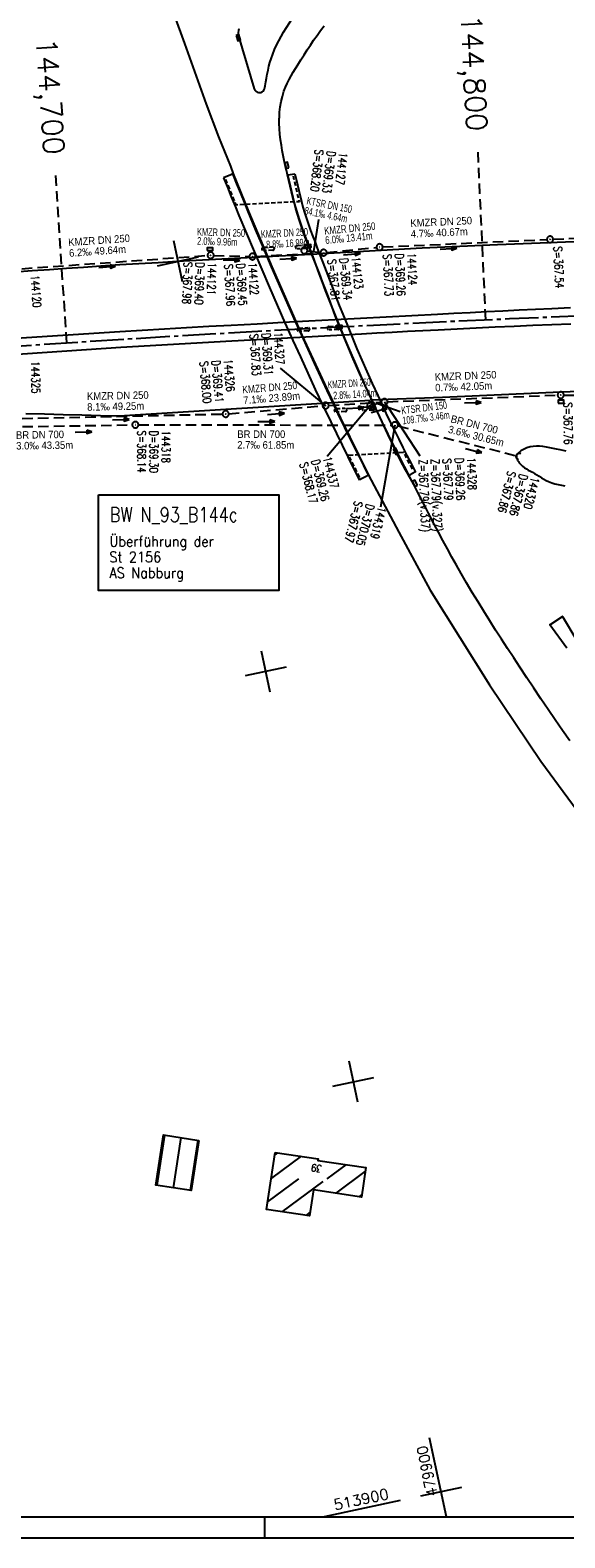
# Model space of a CAD drawing. Extents: x 4513981 to 4515116, y 5480330 to 5480924.
# Tile 3 of 11: x 4514320 to 4514447, y 5480330 to 5480689. Entities that reach past the tile are written whole.
import ezdxf
from ezdxf.enums import TextEntityAlignment as Align

# ---------------------------------------------------------------- set-up
doc = ezdxf.new("R2010")
doc.units = 0
doc.header["$LTSCALE"] = 10
doc.header["$MEASUREMENT"] = 0
for name, pattern in [('ACHSE', [5.5, 4, -0.5, 0.5, -0.5]), ('AUSGEZOGEN', [0]), ('LT00', [0]), ('LT17', [0.15, 0.1, -0.05]), ('STRICHLINIE2', [0.375, 0.25, -0.125])]:
    doc.linetypes.add(name, pattern=pattern)
doc.layers.get('0').update_dxf_attribs({"linetype": 'LT00'})
for name, color, linetype in [('-BESCH', 7, 'STRICHLINIE2'), ('-BKAN010', 140, 'LT00'), ('-BKAN013', 140, 'LT00'), ('-BSCH010', 5, 'LT00'), ('-BSCH013', 5, 'LT00'), ('-Halt-Pfeil', 4, 'LT00'), ('A-TEXT-KILOMETER', 30, 'LT17'), ('AX-020', 250, 'ACHSE'), ('BW-SCHRIFT', 20, 'AUSGEZOGEN'), ('DFK_BEB_SCHR', 254, 'LT00'), ('DFK_BEBAUUNG', 250, 'LT00'), ('DFK_HAUS_NR', 250, 'Continuous'), ('RAHMEN', 250, 'Continuous'), ('RRB_OK', 181, 'Continuous'), ('V1_BRUECK', 30, 'LT17'), ('V1_MSUE', 1, 'LT00'), ('V1_PARK_MS', 1, 'LT00'), ('V_AFBR_BAB', 250, 'LT00'), ('V_BR_KAPPE', 30, 'LT00'), ('V_BR_WID', 30, 'LT17'), ('V_KA_PRUF', 182, 'LT00'), ('V_RASTER', 250, 'LT00'), ('V_SINKK', 182, 'LT00'), ('V_UK_DURCH', 182, 'LT00')]:
    doc.layers.add(name, color=color, linetype=linetype)
doc.styles.add('Haltungsbeschriftung', font='arial.ttf', dxfattribs={"width": 0.75})
doc.styles.add('Kilometrierung', font='romans.shx')
doc.styles.add('ROMANS', font='romans.shx')
doc.styles.add('schachtbeschriftung', font='romans.shx', dxfattribs={"width": 0.75, "height": 0.2})
doc.styles.get("Standard").update_dxf_attribs({"font": 'romans.shx', "width": 0.8})

# ---------------------------------------------------------------- blocks, each defined once
blk = doc.blocks.new('SYMB1107')
at = {"color": 0, "linetype": 'ByBlock'}
for points in [[(-0.2, 0), (-0.196157, 0.039018), (-0.184776, 0.076537), (-0.166294, 0.111114), (-0.141421, 0.141421), (-0.111114, 0.166294), (-0.076537, 0.184776), (-0.039018, 0.196157), (0, 0.2)], [(0, 0.2), (0.039018, 0.196157), (0.076537, 0.184776), (0.111114, 0.166294), (0.141421, 0.141421), (0.166294, 0.111114), (0.184776, 0.076537), (0.196157, 0.039018), (0.2, 0)]]:
    blk.add_lwpolyline(points, dxfattribs=at)
blk = doc.blocks.new('SYMB0003')
at = {"color": 0, "linetype": 'ByBlock'}
for p, q in [((-0.015712, 0), (0.010166, 0.012015)), ((0, -0.021257), (-0.015712, 0)), ((0.010166, 0.012015), (0, -0.021257))]:
    blk.add_line(p, q, dxfattribs=at)
for points in [[(-0.031395, 0.499013), (-0.093691, 0.491144), (-0.154509, 0.475528), (-0.21289, 0.452414), (-0.267913, 0.422164), (-0.318712, 0.385257), (-0.364484, 0.342274), (-0.404509, 0.293893), (-0.438154, 0.240877), (-0.464888, 0.184062), (-0.484292, 0.124345), (-0.496058, 0.062667), (-0.5, 0)], [(-0.5, 0), (-0.496058, -0.062667), (-0.484292, -0.124345), (-0.464888, -0.184062), (-0.438154, -0.240877), (-0.404509, -0.293893), (-0.364485, -0.342274), (-0.318712, -0.385257), (-0.267914, -0.422164), (-0.21289, -0.452414), (-0.154509, -0.475529), (-0.093691, -0.491144), (-0.031395, -0.499014), (0.031395, -0.499014)], [(0.5, 0), (0.496057, 0.062667), (0.484292, 0.124345), (0.464888, 0.184062), (0.438153, 0.240877), (0.404509, 0.293893), (0.364484, 0.342274), (0.318712, 0.385257), (0.267913, 0.422164), (0.21289, 0.452414), (0.154509, 0.475528), (0.093691, 0.491144), (0.031395, 0.499013), (-0.031395, 0.499013)], [(0.031395, -0.499014), (0.093691, -0.491144), (0.154509, -0.475529), (0.21289, -0.452414), (0.267914, -0.422164), (0.318712, -0.385257), (0.364485, -0.342274), (0.404509, -0.293893), (0.438154, -0.240877), (0.464889, -0.184062), (0.484292, -0.124345), (0.496058, -0.062667), (0.5, 0)]]:
    blk.add_lwpolyline(points, dxfattribs=at)
blk = doc.blocks.new('SYMB0011')
at = {"color": 0, "linetype": 'ByBlock'}
for p, q in [((0.5, 0), (-0.5, 0)), ((0, 0.5), (0, -0.5))]:
    blk.add_line(p, q, dxfattribs=at)
blk = doc.blocks.new('SYMB0652')
at = {"color": 0, "linetype": 'ByBlock'}
blk.add_lwpolyline([(-0.15, -0.075), (0.15, -0.075), (0.15, 0.075), (-0.15, 0.075), (-0.15, -0.075)], dxfattribs=at)
blk = doc.blocks.new('SYMB0070')
at = {"color": 0, "linetype": 'ByBlock'}
for p, q in [((-0.5, 0), (0.2, 0)), ((0.5, 0), (0.2, 0.1)), ((0.2, 0.1), (0.2, 0)), ((0.468, 0), (0.21, 0.086)), ((0.21, 0.086), (0.21, -0.086)), ((0.21, -0.086), (0.468, 0)), ((0.22, -0.072), (0.437, 0)), ((0.23, -0.058), (0.405, 0)), ((0.24, -0.045), (0.374, 0)), ((0.342, 0), (0.25, 0.031)), ((0.25, 0.031), (0.25, -0.031)), ((0.25, -0.031), (0.342, 0)), ((0.26, -0.017), (0.31, 0)), ((0.27, -0.003), (0.279, 0))]:
    blk.add_line(p, q, dxfattribs=at)
for points in [[(0.2, 0), (0.2, -0.1), (0.5, 0)], [(0.437, 0), (0.22, 0.072), (0.22, -0.072)], [(0.405, 0), (0.23, 0.058), (0.23, -0.058)], [(0.374, 0), (0.24, 0.045), (0.24, -0.045)], [(0.31, 0), (0.26, 0.017), (0.26, -0.017)], [(0.279, 0), (0.27, 0.003), (0.27, -0.003)]]:
    blk.add_lwpolyline(points, dxfattribs=at)

msp = doc.modelspace()

# ---------------------------------------------------------------- linework, layer by layer
at = {"layer": '-BESCH'}
for p, q in [((4514403.7, 5480637.41), (4514442.83, 5480639.19)), ((4514444.33, 5480639.26), (4514488.21, 5480641.31)), ((4514313.93, 5480631.95), (4514361.94, 5480635.38)), ((4514363.44, 5480635.41), (4514371.9, 5480635.14)), ((4514373.4, 5480635.16), (4514388.87, 5480636.01)), ((4514385.75, 5480636.49), (4514388.87, 5480636.13)), ((4514390.36, 5480636.12), (4514402.21, 5480637.3)), ((4514367.03, 5480597.66), (4514389.35, 5480599.54)), ((4514390.84, 5480599.65), (4514403.36, 5480600.43)), ((4514401.47, 5480599.83), (4514403.38, 5480600.3)), ((4514404.86, 5480600.51), (4514445.37, 5480602.08)), ((4514446.87, 5480602.11), (4514485.24, 5480602.2)), ((4514317.8, 5480596.54), (4514365.53, 5480597.58)), ((4514302.83, 5480594.34), (4514344, 5480595)), ((4514345.5, 5480595.01), (4514405.85, 5480594.93)), ((4514407.33, 5480594.74), (4514435.55, 5480587.63))]:
    msp.add_line(p, q, dxfattribs=at)
at = {"layer": '-BKAN010'}
for p, q in [((4514388.38, 5480643.95), (4514387.19, 5480636.32)), ((4514402.43, 5480600.06), (4514407.88, 5480598.17))]:
    msp.add_line(p, q, dxfattribs=at)
at = {"layer": '-BSCH010'}
for p, q in [((4514390.09, 5480599.6), (4514379.33, 5480608.49)), ((4514400.74, 5480599.65), (4514390.47, 5480587.49)), ((4514404.11, 5480600.48), (4514404.89, 5480599.29)), ((4514405.05, 5480599.04), (4514412.57, 5480587.6)), ((4514406.6, 5480594.93), (4514403.2, 5480575.41))]:
    msp.add_line(p, q, dxfattribs=at)
at = {"layer": 'A-TEXT-KILOMETER', "ltscale": 2.5}
for p, q in [((4514428.26, 5480620.08), (4514426.42, 5480660.03)), ((4514328.41, 5480614.57), (4514325.77, 5480654.47))]:
    msp.add_line(p, q, dxfattribs=at)
at = {"layer": 'AX-020', "ltscale": 0.2, "flags": 128}
msp.add_lwpolyline([(4514005.61, 5480582.98), (4514015.33, 5480584.25), (4514035.19, 5480586.76), (4514055.05, 5480589.2), (4514074.93, 5480591.55), (4514094.81, 5480593.83), (4514114.7, 5480596.03), (4514134.6, 5480598.14), (4514154.51, 5480600.18), (4514174.43, 5480602.14), (4514194.35, 5480604.02), (4514214.29, 5480605.82), (4514234.22, 5480607.53), (4514254.17, 5480609.17), (4514274.12, 5480610.73), (4514294.08, 5480612.21), (4514314.04, 5480613.61), (4514334.01, 5480614.93), (4514353.99, 5480616.17), (4514373.97, 5480617.33), (4514393.95, 5480618.41), (4514413.94, 5480619.41), (4514433.93, 5480620.33), (4514453.93, 5480621.17), (4514473.92, 5480621.94), (4514493.93, 5480622.62), (4514513.93, 5480623.22), (4514533.94, 5480623.74), (4514553.94, 5480624.18), (4514573.95, 5480624.54), (4514593.97, 5480624.82), (4514613.98, 5480625.02), (4514633.99, 5480625.14), (4514654, 5480625.18), (4514674.02, 5480625.14), (4514694.03, 5480625.03), (4514714.04, 5480624.83), (4514734.05, 5480624.55), (4514754.06, 5480624.19), (4514774.07, 5480623.75), (4514794.08, 5480623.23), (4514814.08, 5480622.63), (4514834.08, 5480621.95), (4514854.08, 5480621.19), (4514874.08, 5480620.35), (4514894.07, 5480619.44), (4514912.36, 5480618.52)], dxfattribs=at)
at = {"layer": 'BW-SCHRIFT'}
msp.add_lwpolyline([(4514335.94, 5480578.34), (4514378.93, 5480578.34), (4514378.93, 5480555.48), (4514335.94, 5480555.48)], close=True, dxfattribs=at)
at = {"layer": 'DFK_BEB_SCHR'}
for p, q in [((4514351.71, 5480425.67), (4514349.9, 5480413.73)), ((4514353.86, 5480413.13), (4514355.66, 5480425.06)), ((4514359.61, 5480424.46), (4514357.82, 5480412.54)), ((4514384.24, 5480420.63), (4514377.16, 5480415.4)), ((4514378.64, 5480421.47), (4514377.99, 5480420.99)), ((4514390.46, 5480415.28), (4514394.99, 5480418.62)), ((4514399.46, 5480416.96), (4514392.51, 5480411.82)), ((4514393.25, 5480417.34), (4514394.99, 5480418.62)), ((4514383.64, 5480415.21), (4514376.33, 5480409.81)), ((4514379.75, 5480407.36), (4514389.5, 5480414.57)), ((4514398.1, 5480410.97), (4514398.74, 5480411.45)), ((4514386.42, 5480407.33), (4514385.36, 5480406.54))]:
    msp.add_line(p, q, dxfattribs=at)
at = {"layer": 'DFK_BEBAUUNG'}
for points in [[(4514359.89, 5480424.42), (4514358.09, 5480412.5), (4514349.64, 5480413.77), (4514351.43, 5480425.71), (4514359.89, 5480424.42)], [(4514378.08, 5480421.55), (4514388.31, 5480420.02), (4514388.25, 5480419.64), (4514399.65, 5480417.92), (4514398.66, 5480410.89), (4514387.23, 5480412.62), (4514386.28, 5480406.4), (4514376.04, 5480407.91), (4514378.08, 5480421.55)]]:
    msp.add_lwpolyline(points, dxfattribs=at)
at = {"layer": 'RAHMEN'}
msp.add_line((4514375.61, 5480329.65), (4514375.61, 5480334.65), dxfattribs=at)
for points in [[(4513980.61, 5480329.65), (4515115.61, 5480329.65), (4515115.61, 5480923.65), (4513980.61, 5480923.65), (4513980.61, 5480329.65)], [(4514005.61, 5480334.65), (4514930.61, 5480334.65), (4514930.61, 5480918.65), (4514005.61, 5480918.65), (4514005.61, 5480334.65)]]:
    msp.add_lwpolyline(points, dxfattribs=at)
at = {"layer": 'RRB_OK'}
msp.add_lwpolyline([(4514447.45, 5480588.72), (4514445.95, 5480589.02), (4514445.14, 5480589.19), (4514444.32, 5480589.37), (4514443.51, 5480589.54), (4514442.69, 5480589.68), (4514441.89, 5480589.8), (4514441.09, 5480589.88), (4514440.31, 5480589.9), (4514439.54, 5480589.85), (4514438.8, 5480589.73), (4514438.07, 5480589.52), (4514437.59, 5480589.32), (4514437.11, 5480589.07), (4514436.62, 5480588.77), (4514436.36, 5480588.6), (4514436.12, 5480588.41), (4514435.9, 5480588.2), (4514435.73, 5480587.98), (4514435.61, 5480587.74), (4514435.57, 5480587.45), (4514435.6, 5480587.16), (4514435.7, 5480586.85), (4514435.84, 5480586.54), (4514436.02, 5480586.24), (4514436.23, 5480585.96), (4514436.62, 5480585.51), (4514437.03, 5480585.12), (4514437.47, 5480584.78), (4514437.93, 5480584.48), (4514438.4, 5480584.2), (4514438.88, 5480583.94), (4514439.36, 5480583.69), (4514439.84, 5480583.43), (4514440.4, 5480583.09), (4514440.96, 5480582.75), (4514441.51, 5480582.4), (4514442.08, 5480582.07), (4514442.64, 5480581.75), (4514443.22, 5480581.47), (4514443.97, 5480581.18), (4514444.74, 5480580.94), (4514445.52, 5480580.76), (4514446.32, 5480580.61), (4514447.13, 5480580.49)], dxfattribs=at)
at = {"layer": 'V1_BRUECK'}
for points in [[(4514375.25, 5480637.33), (4514377.44, 5480637.45, -1), (4514377.49, 5480636.62), (4514375.29, 5480636.5, -1)], [(4514383.31, 5480637.76), (4514385.5, 5480637.87, -1), (4514385.55, 5480637.04), (4514383.35, 5480636.93, -1)], [(4514383.68, 5480618.06), (4514385.88, 5480618.18, -1), (4514385.92, 5480617.39), (4514383.72, 5480617.27, -1)], [(4514390.86, 5480618.44), (4514393.06, 5480618.55, -1), (4514393.1, 5480617.76), (4514390.9, 5480617.65, -1)], [(4514392.56, 5480598.87), (4514394.75, 5480598.99, -1), (4514394.8, 5480598.16), (4514392.6, 5480598.04, -1)], [(4514399.18, 5480599.23), (4514401.38, 5480599.34, -1), (4514401.43, 5480598.52), (4514399.23, 5480598.4, -1)]]:
    msp.add_lwpolyline(points, format="xyb", close=True, dxfattribs=at)
at = {"layer": 'V1_PARK_MS'}
msp.add_lwpolyline([(4514447.59, 5480541.72), (4514443.52, 5480547.36), (4514446.52, 5480549.28), (4514449.94, 5480543.58)], dxfattribs=at)
at = {"layer": 'V_AFBR_BAB'}
for points in [[(4514351.24, 5480700.42), (4514356.45, 5480685.9), (4514361.66, 5480671.47), (4514364.59, 5480663.69), (4514367.39, 5480656.64), (4514368.08, 5480654.83), (4514371.73, 5480645.86), (4514377.26, 5480632.7), (4514384.45, 5480616.39), (4514393.64, 5480596.63), (4514400.35, 5480583.02), (4514407.5, 5480569.4), (4514415.02, 5480555.62), (4514429.13, 5480532.98), (4514441.38, 5480514.85), (4514454.22, 5480497.37)], [(4514375.65, 5480675.82), (4514375.82, 5480676.76), (4514375.99, 5480677.69), (4514376.17, 5480678.63), (4514376.37, 5480679.56), (4514376.59, 5480680.48), (4514376.83, 5480681.4), (4514377.11, 5480682.3), (4514377.5, 5480683.4), (4514377.94, 5480684.47), (4514378.42, 5480685.53), (4514378.94, 5480686.57), (4514379.49, 5480687.59), (4514380.07, 5480688.6), (4514380.76, 5480689.74), (4514381.47, 5480690.85), (4514382.19, 5480691.96), (4514382.93, 5480693.06), (4514383.67, 5480694.15)], [(4514369.43, 5480689.44), (4514369.31, 5480688.99), (4514369.25, 5480688.53), (4514369.26, 5480688.07), (4514369.35, 5480687.63), (4514373.09, 5480675.08), (4514373.23, 5480674.8), (4514373.46, 5480674.55), (4514373.74, 5480674.35), (4514374.06, 5480674.23), (4514374.39, 5480674.2), (4514374.69, 5480674.25), (4514374.95, 5480674.37), (4514375.17, 5480674.55), (4514375.37, 5480674.81), (4514375.5, 5480675.12), (4514375.59, 5480675.46), (4514375.65, 5480675.82)], [(4514379.06, 5480668.06), (4514379.07, 5480668.22), (4514379.14, 5480669.52), (4514379.27, 5480670.8), (4514379.49, 5480672.07), (4514379.78, 5480673.32), (4514380.16, 5480674.54), (4514380.52, 5480675.48), (4514380.94, 5480676.4), (4514381.39, 5480677.31), (4514381.88, 5480678.21), (4514382.39, 5480679.09), (4514382.92, 5480679.97), (4514383.46, 5480680.84), (4514384.2, 5480682.02), (4514384.94, 5480683.2), (4514385.7, 5480684.37), (4514386.46, 5480685.53), (4514387.24, 5480686.69), (4514388.04, 5480687.83), (4514388.88, 5480689), (4514389.75, 5480690.16)], [(4514448.27, 5480519.65), (4514446.53, 5480522.14), (4514444.81, 5480524.65), (4514443.1, 5480527.15), (4514441.41, 5480529.67), (4514439.72, 5480532.2), (4514438.03, 5480534.72), (4514436.36, 5480537.26), (4514434.91, 5480539.46), (4514433.47, 5480541.66), (4514432.03, 5480543.87), (4514430.6, 5480546.09), (4514429.19, 5480548.31), (4514427.79, 5480550.55), (4514426.41, 5480552.79), (4514425.04, 5480555.04), (4514423.7, 5480557.31), (4514422.37, 5480559.59), (4514421.27, 5480561.53), (4514420.18, 5480563.48), (4514419.11, 5480565.45), (4514418.05, 5480567.41), (4514417, 5480569.39), (4514415.95, 5480571.36), (4514414.91, 5480573.34), (4514413.95, 5480575.19), (4514412.99, 5480577.04), (4514412.04, 5480578.89), (4514411.09, 5480580.74), (4514410.72, 5480581.46), (4514410.35, 5480582.18), (4514409.95, 5480582.88), (4514409.83, 5480583.08), (4514409.16, 5480584.26), (4514408.51, 5480585.46), (4514407.88, 5480586.66), (4514407.27, 5480587.88), (4514406.67, 5480589.1), (4514406.09, 5480590.33), (4514405.51, 5480591.57), (4514404.93, 5480592.8), (4514403.96, 5480594.87), (4514402.98, 5480596.95), (4514402.01, 5480599.02), (4514401.05, 5480601.1), (4514400.09, 5480603.17), (4514399.14, 5480605.25), (4514398.19, 5480607.34), (4514396.69, 5480610.75), (4514395.22, 5480614.17), (4514393.79, 5480617.61), (4514392.4, 5480621.07), (4514391.62, 5480623.06), (4514390.85, 5480625.05), (4514390.09, 5480627.05), (4514389.33, 5480629.05), (4514388.57, 5480631.05), (4514387.81, 5480633.05), (4514387.05, 5480635.05), (4514386.49, 5480636.49), (4514385.94, 5480637.92), (4514385.39, 5480639.37), (4514384.86, 5480640.81), (4514384.34, 5480642.27), (4514383.85, 5480643.73), (4514383.39, 5480645.2), (4514383, 5480646.52), (4514382.64, 5480647.86), (4514382.3, 5480649.2), (4514381.97, 5480650.54), (4514381.65, 5480651.89), (4514381.34, 5480653.23), (4514381.03, 5480654.58), (4514380.76, 5480655.73), (4514380.49, 5480656.88), (4514380.23, 5480658.03), (4514379.99, 5480659.2), (4514379.76, 5480660.37), (4514379.54, 5480661.66), (4514379.36, 5480662.96), (4514379.21, 5480664.28), (4514379.11, 5480665.59), (4514379.06, 5480666.91), (4514379.06, 5480668.06)], [(4514449.3, 5480638.64), (4514431.08, 5480637.92), (4514413.13, 5480637.13), (4514386.56, 5480635.65), (4514382.01, 5480635.4), (4514377.46, 5480635.15), (4514372.91, 5480634.9), (4514368.36, 5480634.66), (4514363.81, 5480634.41), (4514359.26, 5480634.17), (4514354.71, 5480633.91), (4514350.16, 5480633.65), (4514345.61, 5480633.39), (4514341.06, 5480633.11), (4514336.51, 5480632.82), (4514332.43, 5480632.55), (4514328.34, 5480632.27), (4514324.26, 5480631.98), (4514320.18, 5480631.69), (4514316.1, 5480631.39)], [(4514313.9, 5480615.48), (4514327.47, 5480616.39), (4514341.05, 5480617.25), (4514346.35, 5480617.57), (4514351.66, 5480617.88), (4514356.96, 5480618.19), (4514362.26, 5480618.49), (4514367.57, 5480618.78), (4514373.76, 5480619.12), (4514379.94, 5480619.46), (4514386.13, 5480619.8), (4514392.32, 5480620.13), (4514398.43, 5480620.45), (4514404.55, 5480620.76), (4514410.66, 5480621.08), (4514416.77, 5480621.4), (4514420.66, 5480621.6), (4514424.55, 5480621.8), (4514428.44, 5480622), (4514432.32, 5480622.2), (4514436.21, 5480622.4), (4514440.1, 5480622.58), (4514443.99, 5480622.76), (4514448.46, 5480622.96)], [(4514314.33, 5480611.71), (4514341.29, 5480613.49), (4514367.76, 5480615.06), (4514398.61, 5480616.7), (4514402.27, 5480616.9), (4514405.93, 5480617.1), (4514409.6, 5480617.3), (4514413.26, 5480617.5), (4514416.92, 5480617.69), (4514421.44, 5480617.91), (4514425.96, 5480618.13), (4514430.48, 5480618.34), (4514434.99, 5480618.54), (4514439.51, 5480618.73), (4514444.03, 5480618.92), (4514448.52, 5480619.11)], [(4514467.02, 5480603.51), (4514446.08, 5480602.81), (4514426.8, 5480601.95), (4514417.95, 5480601.5), (4514400.67, 5480600.86)], [(4514318.68, 5480597.7), (4514323.11, 5480597.6), (4514327.55, 5480597.49), (4514331.99, 5480597.37), (4514336.43, 5480597.26), (4514340.86, 5480597.14), (4514400.67, 5480600.86)]]:
    msp.add_lwpolyline(points, dxfattribs=at)
at = {"layer": 'V_BR_KAPPE'}
for p, q in [((4514381.1, 5480654.57), (4514382.79, 5480654.88)), ((4514409.99, 5480582.92), (4514409.91, 5480583.12))]:
    msp.add_line(p, q, dxfattribs=at)
for points in [[(4514367.98, 5480654.83), (4514367.84, 5480654.77), (4514367.36, 5480654.54), (4514365.95, 5480653.96), (4514365.77, 5480653.87)], [(4514365.77, 5480653.87), (4514366.68, 5480651.63), (4514367.6, 5480649.39), (4514368.51, 5480647.15), (4514369.44, 5480644.91), (4514371.22, 5480640.6), (4514373.03, 5480636.3), (4514374.86, 5480632.01), (4514376.69, 5480627.77), (4514378.54, 5480623.54), (4514380.41, 5480619.32), (4514382.3, 5480615.1), (4514384.07, 5480611.21), (4514385.85, 5480607.33), (4514387.64, 5480603.46), (4514389.46, 5480599.6), (4514391.3, 5480595.75), (4514392.65, 5480592.96), (4514394.01, 5480590.18), (4514395.38, 5480587.4), (4514396.75, 5480584.63), (4514398.13, 5480581.85)], [(4514400.31, 5480583.02), (4514399.18, 5480585.28), (4514398.05, 5480587.54), (4514396.93, 5480589.8), (4514395.81, 5480592.06), (4514394.69, 5480594.33), (4514393.59, 5480596.6), (4514392.02, 5480599.87), (4514390.47, 5480603.15), (4514388.93, 5480606.44), (4514387.41, 5480609.74), (4514385.9, 5480613.05), (4514384.41, 5480616.35), (4514382.94, 5480619.61), (4514381.49, 5480622.87), (4514380.05, 5480626.13), (4514378.62, 5480629.4), (4514377.2, 5480632.68), (4514375.33, 5480637.06), (4514373.48, 5480641.44), (4514371.66, 5480645.84), (4514370.75, 5480648.05), (4514369.85, 5480650.26), (4514368.95, 5480652.47), (4514368.04, 5480654.68), (4514367.98, 5480654.83)], [(4514409.91, 5480583.12), (4514408.91, 5480585.05), (4514407.92, 5480586.99), (4514406.93, 5480588.92), (4514405.95, 5480590.86), (4514404.99, 5480592.81), (4514403.59, 5480595.69), (4514402.21, 5480598.58), (4514400.87, 5480601.49), (4514399.55, 5480604.41), (4514398.24, 5480607.34), (4514397.05, 5480610.07), (4514395.87, 5480612.82), (4514394.71, 5480615.57), (4514393.58, 5480618.33), (4514392.46, 5480621.1), (4514391.68, 5480623.09), (4514390.91, 5480625.08), (4514390.14, 5480627.08), (4514389.38, 5480629.07), (4514388.62, 5480631.07), (4514387.86, 5480633.07), (4514387.09, 5480635.07), (4514386.54, 5480636.51), (4514385.99, 5480637.95), (4514385.44, 5480639.39), (4514384.91, 5480640.84), (4514384.4, 5480642.29), (4514383.91, 5480643.75), (4514383.44, 5480645.22), (4514383.06, 5480646.54), (4514382.7, 5480647.87), (4514382.36, 5480649.2), (4514382.03, 5480650.54), (4514381.71, 5480651.88), (4514381.41, 5480653.23), (4514381.1, 5480654.57)], [(4514382.79, 5480654.88), (4514383.08, 5480653.54), (4514383.38, 5480652.21), (4514383.69, 5480650.89), (4514384.01, 5480649.56), (4514384.35, 5480648.24), (4514384.7, 5480646.93), (4514385.08, 5480645.62), (4514385.54, 5480644.19), (4514386.01, 5480642.76), (4514386.52, 5480641.35), (4514387.04, 5480639.94), (4514387.57, 5480638.53), (4514388.11, 5480637.12), (4514388.65, 5480635.72), (4514389.44, 5480633.67), (4514390.22, 5480631.63), (4514391, 5480629.58), (4514391.78, 5480627.53), (4514392.56, 5480625.49), (4514393.35, 5480623.45), (4514394.16, 5480621.41), (4514395.27, 5480618.65), (4514396.4, 5480615.9), (4514397.56, 5480613.16), (4514398.74, 5480610.42), (4514399.93, 5480607.7), (4514401.21, 5480604.83), (4514402.51, 5480601.98), (4514403.84, 5480599.13), (4514405.18, 5480596.3), (4514406.56, 5480593.48), (4514407.52, 5480591.55), (4514408.49, 5480589.62), (4514409.46, 5480587.7), (4514410.45, 5480585.77), (4514411.43, 5480583.85)], [(4514400.31, 5480583.02), (4514399.74, 5480582.69), (4514398.33, 5480581.98), (4514398.13, 5480581.85)], [(4514411.43, 5480583.85), (4514411.48, 5480583.78), (4514411.32, 5480583.69), (4514410.28, 5480583.1), (4514409.99, 5480582.92)]]:
    msp.add_lwpolyline(points, dxfattribs=at)
at = {"layer": 'V_BR_WID', "flags": 128}
for points in [[(4514366.21, 5480653.53), (4514366.94, 5480651.73), (4514367.85, 5480649.49), (4514368.67, 5480647.49), (4514383.85, 5480648.28), (4514383.55, 5480649.45), (4514383.23, 5480650.78), (4514382.92, 5480652.11), (4514382.62, 5480653.44), (4514382.43, 5480654.3)], [(4514398.21, 5480582.48), (4514397.07, 5480584.78), (4514395.69, 5480587.56), (4514395.58, 5480587.79), (4514408.64, 5480588.47), (4514409.12, 5480587.52), (4514410.1, 5480585.6), (4514410.91, 5480584.03)]]:
    msp.add_lwpolyline(points, dxfattribs=at)
at = {"layer": 'V_RASTER'}
for p, q in [((4514355.98, 5480629.09), (4514353.89, 5480638.86)), ((4514350.04, 5480632.93), (4514359.82, 5480635.02)), ((4514376.87, 5480531.29), (4514374.78, 5480541.07)), ((4514380.72, 5480537.23), (4514370.94, 5480535.14)), ((4514397.77, 5480433.5), (4514395.68, 5480443.28)), ((4514391.83, 5480437.35), (4514401.61, 5480439.44)), ((4514418.89, 5480334.65), (4514414.87, 5480353.47)), ((4514422.51, 5480341.64), (4514412.73, 5480339.55)), ((4514407.87, 5480338.52), (4514389.78, 5480334.65))]:
    msp.add_line(p, q, dxfattribs=at)

# ---------------------------------------------------------------- block references
at = {"layer": '-Halt-Pfeil', "yscale": 3.999999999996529, "zscale": 4}
for p, xscale, rotation in [((4514396.38, 5480635.71), 3.999999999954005, 5.663969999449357), ((4514419.37, 5480637.01), 3.999999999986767, 2.606210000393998), ((4514338.01, 5480632.67), 4.000000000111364, 4.084619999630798), ((4514367.64, 5480634.28), 4.000000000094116, 358.1812500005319), ((4514381.19, 5480634.59), 3.999999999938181, 3.135019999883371), ((4514397.16, 5480599.04), 4.000000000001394, 3.600770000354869), ((4514425.15, 5480600.29), 4.000000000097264, 2.217650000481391), ((4514341.29, 5480596.25), 4.000000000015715, 1.248559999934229), ((4514375.96, 5480595.79), 4.00000000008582, 359.9195700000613), ((4514378.27, 5480597.6), 3.999999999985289, 4.807200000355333), ((4514402.85, 5480598.43), 3.999999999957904, 13.88951000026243), ((4514332.38, 5480593.3), 4.00000000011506, 0.9197600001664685), ((4514425.39, 5480588.86), 4.000000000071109, 345.8577300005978)]:
    msp.add_blockref('SYMB0070', p, dxfattribs=dict(at, xscale=xscale, rotation=rotation))
at = {"layer": 'V1_MSUE', "xscale": 0.09999999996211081, "yscale": 0.09999999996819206, "zscale": 0.1, "rotation": 6.519677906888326e-09}
for p in [(4514446.52, 5480549.28), (4514443.52, 5480547.36)]:
    msp.add_blockref('SYMB0011', p, dxfattribs=at)
at = {"layer": 'V_BR_WID', "xscale": 0.09999999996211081, "yscale": 0.09999999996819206, "zscale": 0.1, "rotation": 6.519677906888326e-09}
for p in [(4514368.67, 5480647.49), (4514383.85, 5480648.28), (4514395.58, 5480587.79), (4514408.64, 5480588.47)]:
    msp.add_blockref('SYMB0011', p, dxfattribs=at)
at = {"layer": 'V_KA_PRUF', "xscale": 1.499999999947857, "yscale": 1.499999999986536, "zscale": 1.5, "rotation": 359.9999999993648}
for p in [(4514443.58, 5480639.22), (4514362.69, 5480635.44), (4514372.65, 5480635.12), (4514385, 5480636.58), (4514389.61, 5480636.05), (4514402.96, 5480637.37), (4514390.09, 5480599.6), (4514400.74, 5480599.65), (4514404.11, 5480600.48), (4514446.12, 5480602.11), (4514366.28, 5480597.6), (4514344.75, 5480595.01), (4514406.6, 5480594.93)]:
    msp.add_blockref('SYMB0003', p, dxfattribs=at)
at = {"layer": 'V_SINKK', "zscale": 4.5}
for p, xscale, yscale, rotation in [((4514369.31, 5480687.29), 4.500000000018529, 4.500000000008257, 286.4218559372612), ((4514380.85, 5480656.89), 4.500000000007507, 4.500000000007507, 103.1350318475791), ((4514362.5, 5480636.87), 4.50000000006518, 4.500000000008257, 3.466521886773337e-10), ((4514385.95, 5480637.65), 4.499999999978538, 4.500000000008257, 3.287319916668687), ((4514393.35, 5480618.35), 4.50000000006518, 4.500000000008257, 3.466521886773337e-10), ((4514401.53, 5480599.59), 4.500000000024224, 4.500000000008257, 292.079675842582), ((4514446.22, 5480600.54), 4.50000000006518, 4.500000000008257, 3.466521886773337e-10), ((4514406.84, 5480588.65), 4.500000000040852, 4.500000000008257, 115.7418504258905), ((4514411.34, 5480581.06), 4.500000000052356, 4.500000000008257, 117.4718905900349)]:
    msp.add_blockref('SYMB0652', p, dxfattribs=dict(at, xscale=xscale, yscale=yscale, rotation=rotation))
at = {"layer": 'V_UK_DURCH', "xscale": 4.000000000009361, "yscale": 3.999999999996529, "zscale": 4, "rotation": 71.14345161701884}
msp.add_blockref('SYMB1107', (4514436.32, 5480587.44), dxfattribs=at)

# ---------------------------------------------------------------- texts
at = {"layer": '-BKAN010', "style": 'Haltungsbeschriftung'}
for s, rotation, width, p in [('84.1‰ 4.64m', 348.6567, 0.6, (4514384.93, 5480645.24)), ('KTSR DN 150', 348.6567, 0.6, (4514385.45, 5480647.61)), ('KMZR DN 250', 5.664, 0.75, (4514389.85, 5480640.33)), ('KMZR DN 250', 2.6062, 0.9, (4514410.33, 5480642.17)), ('KMZR DN 250', 4.0846, 0.9, (4514328.83, 5480637.59)), ('2.0‰ 9.96m', 358.1813, 0.7, (4514359.46, 5480637.96)), ('KMZR DN 250', 358.1813, 0.7, (4514359.43, 5480640.17)), ('KMZR DN 250', 3.135, 0.6, (4514374.72, 5480639.53)), ('8.8‰ 16.99m', 3.135, 0.6, (4514375.97, 5480637.09)), ('6.0‰ 13.41m', 5.664, 0.75, (4514390.07, 5480638.1)), ('4.7‰ 40.67m', 2.6062, 0.9, (4514410.44, 5480639.61)), ('6.2‰ 49.64m', 4.0846, 0.9, (4514329.02, 5480635.04)), ('KMZR DN 250', 2.2177, 0.9, (4514416.14, 5480605.51)), ('KMZR DN 250', 1.2486, 0.9, (4514333.23, 5480600.91)), ('KMZR DN 250', 4.8072, 0.8, (4514370.33, 5480602.47)), ('KMZR DN 250', 3.6008, 0.5, (4514390.68, 5480603.67)), ('2.8‰ 14.04m', 3.6008, 0.55, (4514391.95, 5480601.08)), ('0.7‰ 42.05m', 2.2177, 0.9, (4514416.24, 5480602.95)), ('8.1‰ 49.25m', 1.2486, 0.9, (4514333.29, 5480598.35)), ('7.1‰ 23.89m', 4.8072, 0.9, (4514370.54, 5480599.92)), ('KTSR DN 150', 7.2316, 0.6, (4514408.25, 5480597.51)), ('109.7‰ 3.46m', 7.2316, 0.6, (4514408.51, 5480595.1))]:
    msp.add_text(s, height=1.8, rotation=rotation, dxfattribs=dict(at, width=width)).set_placement(p)
at = {"layer": '-BKAN013', "style": 'Haltungsbeschriftung', "width": 0.9}
for s, rotation, p in [('BR DN 700', 345.8577, (4514419.77, 5480595.63)), ('BR DN 700', 0.9198, (4514316.32, 5480591.66)), ('BR DN 700', 359.9196, (4514369.04, 5480591.89)), ('3.6‰ 30.65m', 345.8577, (4514419.15, 5480593.14)), ('3.0‰ 43.35m', 0.9198, (4514316.36, 5480589.1)), ('2.7‰ 61.85m', 359.9196, (4514369.03, 5480589.33))]:
    msp.add_text(s, height=1.8, rotation=rotation, dxfattribs=at).set_placement(p)
at = {"layer": '-BSCH010', "style": 'schachtbeschriftung', "width": 0.75}
for s, rotation, p in [('S=368.20', 263.294, (4514387.62, 5480660.7)), ('D=369.33', 263.294, (4514390.48, 5480660.36)), ('144127', 263.294, (4514393.34, 5480660.02)), ('S=367.73', 272.6062, (4514403.78, 5480635.66)), ('D=369.26', 272.6062, (4514406.66, 5480635.79)), ('144124', 272.6062, (4514409.54, 5480635.92)), ('S=367.54', 272.6762, (4514444.41, 5480637.51)), ('S=367.98', 268.1813, (4514356.3, 5480633.86)), ('D=369.40', 268.1813, (4514359.18, 5480633.77)), ('144121', 268.1813, (4514362.06, 5480633.68)), ('S=367.96', 273.135, (4514365.95, 5480633.28)), ('D=369.45', 273.135, (4514368.82, 5480633.44)), ('144122', 273.135, (4514371.7, 5480633.6)), ('S=367.81', 275.664, (4514390.53, 5480634.38)), ('D=369.34', 275.664, (4514393.4, 5480634.66)), ('144123', 275.664, (4514396.27, 5480634.95)), ('144120', 274.0846, (4514319.8, 5480630.62)), ('S=367.83', 273.6008, (4514372.01, 5480616.64)), ('D=369.31', 273.6008, (4514374.88, 5480616.82)), ('144327', 273.6008, (4514377.76, 5480617)), ('D=369.41', 274.8072, (4514362.94, 5480610.31)), ('144326', 274.8072, (4514365.81, 5480610.55)), ('144325', 271.2486, (4514319.89, 5480610.15)), ('S=368.00', 274.8072, (4514360.07, 5480610.07)), ('S=367.76', 270.1364, (4514446.87, 5480600.36)), ('S=368.17', 283.8895, (4514383.86, 5480585.76)), ('D=369.26', 283.8895, (4514386.66, 5480586.45)), ('144337', 283.8895, (4514389.45, 5480587.14)), ('Z=367.79(v.337)', 272.2177, (4514412.27, 5480586.71)), ('Z=367.79(v.327)', 272.2177, (4514415.15, 5480586.82)), ('S=367.79', 272.2177, (4514418.03, 5480586.94)), ('D=369.26', 272.2177, (4514420.91, 5480587.05)), ('144328', 272.2177, (4514423.78, 5480587.16))]:
    msp.add_text(s, height=2, rotation=rotation, dxfattribs=at).set_placement(p)
at = {"layer": '-BSCH013', "style": 'schachtbeschriftung', "width": 0.75}
for s, rotation, p in [('S=368.14', 269.9196, (4514345.28, 5480593.63)), ('D=369.30', 269.9196, (4514348.16, 5480593.63)), ('144318', 269.9196, (4514351.04, 5480593.62)), ('S=367.86', 255.8577, (4514433.54, 5480584.1)), ('D=367.86', 255.8577, (4514436.33, 5480583.39)), ('144320', 255.8577, (4514439.12, 5480582.69)), ('S=367.97', 255.8577, (4514397.03, 5480576.98)), ('D=370.05', 255.8577, (4514399.82, 5480576.28)), ('144319', 255.8577, (4514402.61, 5480575.58))]:
    msp.add_text(s, height=2, rotation=rotation, dxfattribs=at).set_placement(p)
at = {"layer": 'A-TEXT-KILOMETER', "style": 'Kilometrierung'}
for s, rotation, p in [('144,800', 273, (4514426.19, 5480665.03)), ('144,700', 274, (4514325.44, 5480659.46))]:
    msp.add_text(s, height=5, rotation=rotation, dxfattribs=at).set_placement(p, align=Align.MIDDLE_RIGHT)
at = {"layer": 'BW-SCHRIFT', "style": 'ROMANS'}
for s, height, width, p in [('BW N_93_B144c', 3.5, 0.8, (4514338.68, 5480571.84)), ('Überführung der', 2.5, 0.9, (4514338.57, 5480565.98)), ('St 2156', 2.5, 0.9, (4514338.57, 5480562.23)), ('AS Nabburg', 2.5, 0.9, (4514338.57, 5480558.48))]:
    msp.add_text(s, height=height, rotation=359.9891, dxfattribs=dict(at, width=width)).set_placement(p)
at = {"layer": 'DFK_HAUS_NR', "style": 'ROMANS', "width": 0.8}
msp.add_text('39', height=1.8, rotation=171.4426, dxfattribs=at).set_placement((4514389.24, 5480418.48))
at = {"layer": 'V_RASTER'}
for s, rotation, width, p in [(' 479900', 102.0596, 0.948, (4514417.1, 5480338.26)), (' 513900', 12.0596, 1.038, (4514390.55, 5480335.84))]:
    msp.add_text(s, height=2.5, rotation=rotation, dxfattribs=dict(at, width=width)).set_placement(p)

doc.saveas('drawing.dxf')
